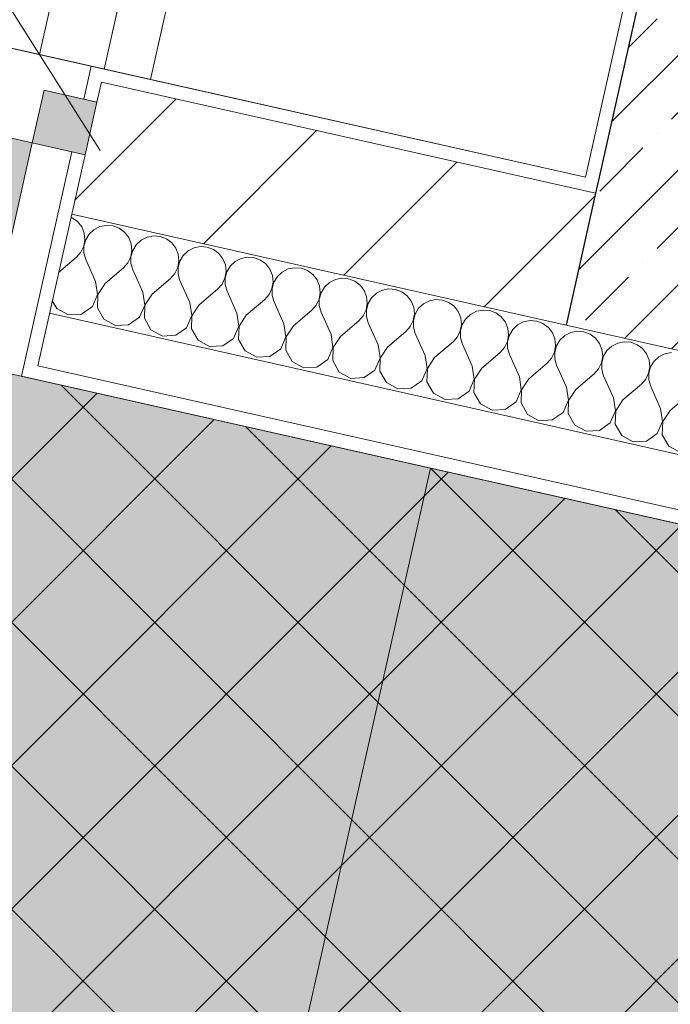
# Model space of a CAD drawing. Header units: millimetres. Extents: x -6990425 to -6520160, y 6117771 to 6220266.
# Tile 38 of 115: x -6924534 to -6923571, y 6134496 to 6135952. Entities that reach past the tile are written whole.
import ezdxf

# ---------------------------------------------------------------- set-up
doc = ezdxf.new("R2010")
doc.units = ezdxf.units.MM
doc.header["$MEASUREMENT"] = 0
for name, color, linetype in [('S - МОП.АР', 7, 'Continuous'), ('АР-Стены_внешние_.АР', 7, 'Continuous'), ('АР-Стены_внутренние_пилоны.АР', 7, 'Continuous'), ('АР-Чертеж-Размеры.АР', 7, 'Continuous')]:
    doc.layers.add(name, color=color, linetype=linetype)
for name, color, linetype, lineweight in [('АР-вертикальная связь - Лестница.АР_Ном._пера__1', 7, 'Continuous', 0), ('АР-Разуклонка кровли_Ном._пера__120', 7, 'Continuous', 0), ('АР-Стены_внешние_.АР_Ном._пера__1', 7, 'Continuous', 30), ('АР-Стены_внутренние_пилоны.АР_Ном._пера__1', 7, 'Continuous', 30), ('АР-текст_наименование_Ном._пера__1', 7, 'Continuous', 0), ('Двери Archicad_Ном._пера__120', 7, 'Continuous', 0), ('Кровля_Ном._пера__101', 252, 'Continuous', 0), ('Кровля_Ном._пера__120', 7, 'Continuous', 0)]:
    doc.layers.add(name, color=color, linetype=linetype, lineweight=lineweight)
doc.styles.add('РЎР“Р•РќР•Р\xa0Р\x98Р\xa0_РЎРўР\x98Р›Р¬_2', font='GOTHIC.TTF')
doc.dimstyles.new('СГЕНЕРИР_СТИЛЬ__3', dxfattribs={"dimtxt": 150, "dimasz": 237.5, "dimexe": 0.18, "dimexo": 0.0625, "dimgap": 0, "dimtad": 1, "dimdec": 0, "dimzin": 0, "dimdsep": 46, "dimtxsty": 'РЎР“Р•РќР•Р\xa0Р\x98Р\xa0_РЎРўР\x98Р›Р¬_2', "dimblk": 'ARROWHEAD_6', "dimblk1": 'ARROWHEAD_6', "dimblk2": 'ARROWHEAD_6', "dimcen": 0.09, "dimse1": 1, "dimse2": 1, "dimclrd": 7, "dimclre": 7, "dimclrt": 7, "dimazin": 0, "dimtfac": 1, "dimtdec": 4, "dimtmove": 0, "dimatfit": 3, "dimfxl": 1, "dimtolj": 1, "dimtzin": 0, "dimarcsym": 0})
doc.dimstyles.new('СГЕНЕРИР_СТИЛЬ__6', dxfattribs={"dimtxt": 150, "dimasz": 237.5, "dimexe": 0.18, "dimexo": 0.0625, "dimgap": 0, "dimtad": 1, "dimdec": 0, "dimzin": 0, "dimdsep": 46, "dimtxsty": 'РЎР“Р•РќР•Р\xa0Р\x98Р\xa0_РЎРўР\x98Р›Р¬_2', "dimblk": 'ARROWHEAD_6', "dimblk1": 'ARROWHEAD_6', "dimblk2": 'ARROWHEAD_6', "dimcen": 0.09, "dimse1": 1, "dimse2": 1, "dimclrd": 7, "dimclre": 7, "dimclrt": 7, "dimazin": 0, "dimtfac": 1, "dimtdec": 4, "dimtmove": 2, "dimatfit": 3, "dimfxl": 1, "dimtolj": 1, "dimtzin": 0, "dimarcsym": 0})
doc.dimstyles.new('СГЕНЕРИР_СТИЛЬ__7', dxfattribs={"dimtxt": 0.18, "dimasz": 91.2, "dimexe": 0.18, "dimexo": 0.0625, "dimgap": 0, "dimtad": 0, "dimtih": 1, "dimtoh": 1, "dimdec": 4, "dimzin": 0, "dimdsep": 46, "dimcen": 0.09, "dimadec": 0, "dimazin": 0, "dimtfac": 1, "dimtdec": 4, "dimtmove": 0, "dimatfit": 3, "dimldrblk": 'ARROWHEAD_11', "dimfxl": 1, "dimtolj": 1, "dimtzin": 0, "dimarcsym": 0})
pattern_1 = [(45, (-6566190.34, 6562677.8), (-84.852814, 84.852814), []), (45, (-6566232.77, 6562720.22), (-84.852814, 84.852814), [90, -30, 0, -30])]
pattern_2 = [(45, (-6566190.34, 6563027.8), (-111.369318, 111.369318), [0, -105, 0, -157.5]), (110, (-6565840.34, 6563027.8), (148.001588, 53.868173), [0, -77, 0, -133])]

# ---------------------------------------------------------------- blocks, each defined once
blk = doc.blocks.new('Стена_44_5', base_point=(-7150519.9, 6138676.6))
at = {"layer": 'АР-Стены_внутренние_пилоны.АР', "linetype": 'Continuous', "lineweight": 0, "true_color": 0x000000}
h = blk.add_hatch(dxfattribs=at)
h.set_pattern_fill('ЖЕЛЕЗОБЕТОН__PROJECT__0005', color=18, style=0, pattern_type=2)
h.set_pattern_definition(pattern_1)
h.paths.add_polyline_path([(-7151092.5, 6135670.7), (-7150422.4, 6138654.7), (-7150617.5, 6138698.5), (-7151287.7, 6135714.6)])
h = blk.add_hatch(dxfattribs=at)
h.set_pattern_fill('ШТУКАТУРКА__ГИПС_01_0005', color=18, style=0, pattern_type=2)
h.set_pattern_definition(pattern_2)
h.paths.add_polyline_path([(-7150685.2, 6138488.2), (-7151307.2, 6135719), (-7151287.7, 6135714.6), (-7150665.7, 6138483.9)])
h = blk.add_hatch(dxfattribs=at)
h.set_pattern_fill('ЖЕЛЕЗОБЕТОН__PROJECT__0005', color=18, style=0, pattern_type=2)
h.set_pattern_definition(pattern_1)
h.paths.add_polyline_path([(-7151092.5, 6135670.7), (-7151287.7, 6135714.6), (-7151292.1, 6135695.1), (-7151096.9, 6135651.2)])
h = blk.add_hatch(dxfattribs=at)
h.set_pattern_fill('ЖЕЛЕЗОБЕТОН__PROJECT__0005', color=18, style=0, pattern_type=2)
h.set_pattern_definition(pattern_1)
h.paths.add_polyline_path([(-7151096.9, 6135651.2), (-7151292.1, 6135695.1), (-7151335.9, 6135499.9), (-7151140.8, 6135456.1)])
at = {"layer": 'АР-Стены_внешние_.АР_Ном._пера__1', "color": 7, "linetype": 'Continuous', "lineweight": 30}
for p, q in [((-7151287.7, 6135714.6), (-7151292.1, 6135695.1)), ((-7151292.1, 6135695.1), (-7151335.9, 6135499.9))]:
    blk.add_line(p, q, dxfattribs=at)
at = {"layer": 'АР-Стены_внешние_.АР_Ном._пера__1', "color": 7, "linetype": 'Continuous', "lineweight": 15}
blk.add_line((-7151335.9, 6135499.9), (-7151140.8, 6135456.1), dxfattribs=at)
at = {"layer": 'АР-Стены_внутренние_пилоны.АР_Ном._пера__1', "color": 7, "linetype": 'Continuous', "lineweight": 30}
blk.add_line((-7150661.3, 6138503.4), (-7151287.7, 6135714.6), dxfattribs=at)
at = {"layer": 'АР-Стены_внутренние_пилоны.АР_Ном._пера__1', "color": 7, "linetype": 'Continuous', "lineweight": 0, "flags": 128}
blk.add_lwpolyline([(-7150685.2, 6138488.2), (-7151307.2, 6135719)], dxfattribs=at)
blk = doc.blocks.new('*X80', base_point=(-6566190.3, 6562677.8))
at = {"layer": 'АР-Стены_внешние_.АР_Ном._пера__1', "color": 7, "linetype": 'Continuous', "lineweight": 0}
for p, q in [((-7152066.9, 6135659), (-7152068.7, 6135659.7)), ((-7152059, 6135653.2), (-7152066.9, 6135659)), ((-7152052.9, 6135645.4), (-7152059, 6135653.2)), ((-7152049.3, 6135636.2), (-7152052.9, 6135645.4)), ((-7152048.2, 6135626.4), (-7152049.3, 6135636.2)), ((-7152034.7, 6135641.3), (-7152041.9, 6135634.6)), ((-7152025.9, 6135645.8), (-7152034.7, 6135641.3)), ((-7152016.2, 6135647.7), (-7152025.9, 6135645.8)), ((-7152006.4, 6135646.9), (-7152016.2, 6135647.7)), ((-7151997.2, 6135643.4), (-7152006.4, 6135646.9)), ((-7151989.3, 6135637.5), (-7151997.2, 6135643.4)), ((-7151983.2, 6135629.7), (-7151989.3, 6135637.5)), ((-7152049.9, 6135616.7), (-7152048.2, 6135626.4)), ((-7152047, 6135626.2), (-7152049.7, 6135616.7)), ((-7152041.9, 6135634.6), (-7152047, 6135626.2)), ((-7151979.6, 6135620.6), (-7151983.2, 6135629.7)), ((-7151978.6, 6135610.8), (-7151979.6, 6135620.6)), ((-7151965, 6135625.6), (-7151972.2, 6135618.9)), ((-7151956.2, 6135630.1), (-7151965, 6135625.6)), ((-7151946.5, 6135632), (-7151956.2, 6135630.1)), ((-7151936.7, 6135631.2), (-7151946.5, 6135632)), ((-7151927.5, 6135627.7), (-7151936.7, 6135631.2)), ((-7151919.6, 6135621.9), (-7151927.5, 6135627.7)), ((-7151913.6, 6135614.1), (-7151919.6, 6135621.9)), ((-7152060.8, 6135600.5), (-7152054.2, 6135607.9)), ((-7152054.2, 6135607.9), (-7152049.9, 6135616.7)), ((-7152049.7, 6135616.7), (-7152049.6, 6135606.8)), ((-7152049.6, 6135606.8), (-7152046.8, 6135597.4)), ((-7151980.2, 6135601.1), (-7151978.6, 6135610.8)), ((-7151977.3, 6135610.5), (-7151980, 6135601)), ((-7151972.2, 6135618.9), (-7151977.3, 6135610.5)), ((-7151909.9, 6135604.9), (-7151913.6, 6135614.1)), ((-7151895.3, 6135610), (-7151902.5, 6135603.3)), ((-7151886.5, 6135614.5), (-7151895.3, 6135610)), ((-7151876.9, 6135616.4), (-7151886.5, 6135614.5)), ((-7151867, 6135615.6), (-7151876.9, 6135616.4)), ((-7151857.8, 6135612.1), (-7151867, 6135615.6)), ((-7151849.9, 6135606.2), (-7151857.8, 6135612.1)), ((-7151843.9, 6135598.4), (-7151849.9, 6135606.2)), ((-7152087, 6135578.1), (-7152060.8, 6135600.5)), ((-7152032.2, 6135564.8), (-7152046.8, 6135597.4)), ((-7151991.1, 6135584.8), (-7151984.5, 6135592.2)), ((-7151984.5, 6135592.2), (-7151980.2, 6135601.1)), ((-7151980, 6135601), (-7151979.9, 6135591.2)), ((-7151910.6, 6135585.4), (-7151908.9, 6135595.1)), ((-7151907.6, 6135594.9), (-7151910.3, 6135585.4)), ((-7151908.9, 6135595.1), (-7151909.9, 6135604.9)), ((-7151902.5, 6135603.3), (-7151907.6, 6135594.9)), ((-7151840.2, 6135589.3), (-7151843.9, 6135598.4)), ((-7151825.6, 6135594.3), (-7151832.8, 6135587.6)), ((-7151816.8, 6135598.8), (-7151825.6, 6135594.3)), ((-7151807.2, 6135600.7), (-7151816.8, 6135598.8)), ((-7151797.3, 6135599.9), (-7151807.2, 6135600.7)), ((-7151788.1, 6135596.4), (-7151797.3, 6135599.9)), ((-7151780.2, 6135590.6), (-7151788.1, 6135596.4)), ((-7152018.2, 6135561.7), (-7151991.1, 6135584.8)), ((-7151979.9, 6135591.2), (-7151977.1, 6135581.7)), ((-7151962.5, 6135549.1), (-7151977.1, 6135581.7)), ((-7151914.8, 6135576.6), (-7151910.6, 6135585.4)), ((-7151910.3, 6135585.4), (-7151910.2, 6135575.5)), ((-7151840.9, 6135569.8), (-7151839.2, 6135579.5)), ((-7151838, 6135579.2), (-7151840.6, 6135569.7)), ((-7151839.2, 6135579.5), (-7151840.2, 6135589.3)), ((-7151832.8, 6135587.6), (-7151838, 6135579.2)), ((-7151774.2, 6135582.8), (-7151780.2, 6135590.6)), ((-7151770.5, 6135573.6), (-7151774.2, 6135582.8)), ((-7151755.9, 6135578.7), (-7151763.1, 6135572)), ((-7151747.1, 6135583.2), (-7151755.9, 6135578.7)), ((-7151737.5, 6135585.1), (-7151747.1, 6135583.2)), ((-7151727.6, 6135584.2), (-7151737.5, 6135585.1)), ((-7151718.4, 6135580.8), (-7151727.6, 6135584.2)), ((-7151710.5, 6135574.9), (-7151718.4, 6135580.8)), ((-7152029.3, 6135545.5), (-7152032.2, 6135564.8)), ((-7151948.5, 6135546), (-7151921.4, 6135569.2)), ((-7151921.4, 6135569.2), (-7151914.8, 6135576.6)), ((-7151910.2, 6135575.5), (-7151907.4, 6135566.1)), ((-7151892.8, 6135533.5), (-7151907.4, 6135566.1)), ((-7151845.1, 6135560.9), (-7151840.9, 6135569.8)), ((-7151840.6, 6135569.7), (-7151840.5, 6135559.9)), ((-7151771.2, 6135554.1), (-7151769.5, 6135563.8)), ((-7151768.3, 6135563.6), (-7151770.9, 6135554.1)), ((-7151769.5, 6135563.8), (-7151770.5, 6135573.6)), ((-7151763.1, 6135572), (-7151768.3, 6135563.6)), ((-7151704.5, 6135567.1), (-7151710.5, 6135574.9)), ((-7151700.8, 6135558), (-7151704.5, 6135567.1)), ((-7151686.2, 6135563), (-7151693.5, 6135556.3)), ((-7151677.4, 6135567.5), (-7151686.2, 6135563)), ((-7151667.8, 6135569.4), (-7151677.4, 6135567.5)), ((-7151658, 6135568.6), (-7151667.8, 6135569.4)), ((-7151648.7, 6135565.1), (-7151658, 6135568.6)), ((-7151640.8, 6135559.3), (-7151648.7, 6135565.1)), ((-7152018.2, 6135561.7), (-7152029.1, 6135545.4)), ((-7151959.6, 6135529.8), (-7151962.5, 6135549.1)), ((-7151878.8, 6135530.4), (-7151851.7, 6135553.5)), ((-7151851.7, 6135553.5), (-7151845.1, 6135560.9)), ((-7151840.5, 6135559.9), (-7151837.7, 6135550.4)), ((-7151823.1, 6135517.8), (-7151837.7, 6135550.4)), ((-7151775.4, 6135545.3), (-7151771.2, 6135554.1)), ((-7151770.9, 6135554.1), (-7151770.8, 6135544.2)), ((-7151701.5, 6135538.5), (-7151699.8, 6135548.2)), ((-7151698.6, 6135547.9), (-7151701.2, 6135538.4)), ((-7151699.8, 6135548.2), (-7151700.8, 6135558)), ((-7151693.5, 6135556.3), (-7151698.6, 6135547.9)), ((-7151634.8, 6135551.5), (-7151640.8, 6135559.3)), ((-7151631.1, 6135542.3), (-7151634.8, 6135551.5)), ((-7151607.8, 6135551.9), (-7151616.5, 6135547.4)), ((-7151598.1, 6135553.8), (-7151607.8, 6135551.9)), ((-7151588.3, 6135552.9), (-7151598.1, 6135553.8)), ((-7151579, 6135549.5), (-7151588.3, 6135552.9)), ((-7151571.1, 6135543.6), (-7151579, 6135549.5)), ((-7152096.4, 6135536.3), (-7152089.7, 6135524.6)), ((-7152037.1, 6135527.6), (-7152029.3, 6135545.5)), ((-7152029.1, 6135545.4), (-7152029.7, 6135525.9)), ((-7151948.5, 6135546), (-7151959.4, 6135529.8)), ((-7151890, 6135514.2), (-7151892.8, 6135533.5)), ((-7151809.2, 6135514.7), (-7151782, 6135537.9)), ((-7151782, 6135537.9), (-7151775.4, 6135545.3)), ((-7151770.8, 6135544.2), (-7151768, 6135534.8)), ((-7151753.4, 6135502.2), (-7151768, 6135534.8)), ((-7151705.8, 6135529.6), (-7151701.5, 6135538.5)), ((-7151701.2, 6135538.4), (-7151701.1, 6135528.6)), ((-7151630.1, 6135532.5), (-7151631.1, 6135542.3)), ((-7151623.8, 6135540.7), (-7151628.9, 6135532.3)), ((-7151616.5, 6135547.4), (-7151623.8, 6135540.7)), ((-7151565.1, 6135535.8), (-7151571.1, 6135543.6)), ((-7151561.4, 6135526.7), (-7151565.1, 6135535.8)), ((-7151538.1, 6135536.2), (-7151546.8, 6135531.7)), ((-7151528.4, 6135538.1), (-7151538.1, 6135536.2)), ((-7151518.6, 6135537.3), (-7151528.4, 6135538.1)), ((-7151509.3, 6135533.8), (-7151518.6, 6135537.3)), ((-7151501.4, 6135528), (-7151509.3, 6135533.8)), ((-7152089.7, 6135524.6), (-7152072.6, 6135515.3)), ((-7152053.1, 6135516.4), (-7152037.1, 6135527.6)), ((-7152029.7, 6135525.9), (-7152020, 6135509)), ((-7151967.4, 6135511.9), (-7151959.6, 6135529.8)), ((-7151959.4, 6135529.8), (-7151960, 6135510.3)), ((-7151878.8, 6135530.4), (-7151889.7, 6135514.1)), ((-7151739.5, 6135499.1), (-7151712.3, 6135522.2)), ((-7151712.3, 6135522.2), (-7151705.8, 6135529.6)), ((-7151701.1, 6135528.6), (-7151698.4, 6135519.1)), ((-7151683.7, 6135486.5), (-7151698.4, 6135519.1)), ((-7151636.1, 6135514), (-7151631.8, 6135522.8)), ((-7151631.8, 6135522.8), (-7151630.1, 6135532.5)), ((-7151628.9, 6135532.3), (-7151631.5, 6135522.8)), ((-7151631.5, 6135522.8), (-7151631.4, 6135512.9)), ((-7151560.4, 6135516.9), (-7151561.4, 6135526.7)), ((-7151554.1, 6135525), (-7151559.2, 6135516.6)), ((-7151546.8, 6135531.7), (-7151554.1, 6135525)), ((-7151495.4, 6135520.2), (-7151501.4, 6135528)), ((-7151491.7, 6135511), (-7151495.4, 6135520.2)), ((-7151468.4, 6135520.6), (-7151477.1, 6135516.1)), ((-7151458.7, 6135522.5), (-7151468.4, 6135520.6)), ((-7151448.9, 6135521.6), (-7151458.7, 6135522.5)), ((-7151439.7, 6135518.2), (-7151448.9, 6135521.6)), ((-7152072.6, 6135515.3), (-7152053.1, 6135516.4)), ((-7152020, 6135509), (-7152002.9, 6135499.6)), ((-7151983.4, 6135500.7), (-7151967.4, 6135511.9)), ((-7151960, 6135510.3), (-7151950.3, 6135493.3)), ((-7151897.7, 6135496.3), (-7151890, 6135514.2)), ((-7151889.7, 6135514.1), (-7151890.3, 6135494.6)), ((-7151820.3, 6135498.5), (-7151823.1, 6135517.8)), ((-7151809.2, 6135514.7), (-7151820, 6135498.5)), ((-7151669.8, 6135483.4), (-7151642.6, 6135506.6)), ((-7151642.6, 6135506.6), (-7151636.1, 6135514)), ((-7151631.4, 6135512.9), (-7151628.7, 6135503.5)), ((-7151566.4, 6135498.3), (-7151562.1, 6135507.2)), ((-7151562.1, 6135507.2), (-7151560.4, 6135516.9)), ((-7151559.2, 6135516.6), (-7151561.8, 6135507.1)), ((-7151561.8, 6135507.1), (-7151561.7, 6135497.3)), ((-7151490.7, 6135501.2), (-7151491.7, 6135511)), ((-7151484.4, 6135509.4), (-7151489.5, 6135501)), ((-7151477.1, 6135516.1), (-7151484.4, 6135509.4)), ((-7151431.7, 6135512.3), (-7151439.7, 6135518.2)), ((-7151425.7, 6135504.5), (-7151431.7, 6135512.3)), ((-7151422, 6135495.4), (-7151425.7, 6135504.5)), ((-7151398.7, 6135504.9), (-7151407.5, 6135500.4)), ((-7151389, 6135506.8), (-7151398.7, 6135504.9)), ((-7151379.2, 6135506), (-7151389, 6135506.8)), ((-7151370, 6135502.5), (-7151379.2, 6135506)), ((-7152002.9, 6135499.6), (-7151983.4, 6135500.7)), ((-7151950.3, 6135493.3), (-7151933.2, 6135484)), ((-7151913.7, 6135485.1), (-7151897.7, 6135496.3)), ((-7151890.3, 6135494.6), (-7151880.6, 6135477.7)), ((-7151828, 6135480.6), (-7151820.3, 6135498.5)), ((-7151820, 6135498.5), (-7151820.6, 6135479)), ((-7151750.6, 6135482.9), (-7151753.4, 6135502.2)), ((-7151739.5, 6135499.1), (-7151750.3, 6135482.8)), ((-7151614, 6135470.9), (-7151628.7, 6135503.5)), ((-7151600.1, 6135467.7), (-7151572.9, 6135490.9)), ((-7151572.9, 6135490.9), (-7151566.4, 6135498.3)), ((-7151561.7, 6135497.3), (-7151559, 6135487.8)), ((-7151496.7, 6135482.6), (-7151492.4, 6135491.5)), ((-7151492.4, 6135491.5), (-7151490.7, 6135501.2)), ((-7151489.5, 6135501), (-7151492.1, 6135491.5)), ((-7151492.1, 6135491.5), (-7151492, 6135481.6)), ((-7151421, 6135485.6), (-7151422, 6135495.4)), ((-7151414.7, 6135493.7), (-7151419.8, 6135485.3)), ((-7151407.5, 6135500.4), (-7151414.7, 6135493.7)), ((-7151362, 6135496.7), (-7151370, 6135502.5)), ((-7151356, 6135488.9), (-7151362, 6135496.7)), ((-7151319.3, 6135491.1), (-7151329, 6135489.2)), ((-7151309.5, 6135490.3), (-7151319.3, 6135491.1)), ((-7151300.3, 6135486.9), (-7151309.5, 6135490.3)), ((-7151933.2, 6135484), (-7151913.7, 6135485.1)), ((-7151880.6, 6135477.7), (-7151863.5, 6135468.3)), ((-7151844, 6135469.4), (-7151828, 6135480.6)), ((-7151820.6, 6135479), (-7151811, 6135462)), ((-7151758.3, 6135465), (-7151750.6, 6135482.9)), ((-7151750.3, 6135482.8), (-7151750.9, 6135463.3)), ((-7151680.9, 6135467.2), (-7151683.7, 6135486.5)), ((-7151669.8, 6135483.4), (-7151680.6, 6135467.2)), ((-7151544.3, 6135455.2), (-7151559, 6135487.8)), ((-7151530.4, 6135452.1), (-7151503.2, 6135475.3)), ((-7151503.2, 6135475.3), (-7151496.7, 6135482.6)), ((-7151492, 6135481.6), (-7151489.3, 6135472.1)), ((-7151427, 6135467), (-7151422.7, 6135475.9)), ((-7151422.7, 6135475.9), (-7151421, 6135485.6)), ((-7151419.8, 6135485.3), (-7151422.4, 6135475.8)), ((-7151422.4, 6135475.8), (-7151422.3, 6135466)), ((-7151352.3, 6135479.7), (-7151356, 6135488.9)), ((-7151351.3, 6135469.9), (-7151352.3, 6135479.7)), ((-7151345, 6135478.1), (-7151350.1, 6135469.7)), ((-7151337.8, 6135484.8), (-7151345, 6135478.1)), ((-7151329, 6135489.2), (-7151337.8, 6135484.8)), ((-7151292.3, 6135481), (-7151300.3, 6135486.9)), ((-7151286.3, 6135473.2), (-7151292.3, 6135481)), ((-7151249.6, 6135475.5), (-7151259.3, 6135473.6)), ((-7151239.8, 6135474.7), (-7151249.6, 6135475.5)), ((-7151863.5, 6135468.3), (-7151844, 6135469.4)), ((-7151811, 6135462), (-7151793.8, 6135452.7)), ((-7151774.3, 6135453.8), (-7151758.3, 6135465)), ((-7151750.9, 6135463.3), (-7151741.3, 6135446.4)), ((-7151688.6, 6135449.3), (-7151680.9, 6135467.2)), ((-7151680.6, 6135467.2), (-7151681.3, 6135447.6)), ((-7151611.2, 6135451.6), (-7151614, 6135470.9)), ((-7151600.1, 6135467.7), (-7151610.9, 6135451.5)), ((-7151474.6, 6135439.6), (-7151489.3, 6135472.1)), ((-7151433.5, 6135459.6), (-7151427, 6135467)), ((-7151422.3, 6135466), (-7151419.6, 6135456.5)), ((-7151353, 6135460.2), (-7151351.3, 6135469.9)), ((-7151350.1, 6135469.7), (-7151352.7, 6135460.2)), ((-7151282.7, 6135464.1), (-7151286.3, 6135473.2)), ((-7151281.6, 6135454.3), (-7151282.7, 6135464.1)), ((-7151275.3, 6135462.4), (-7151280.4, 6135454)), ((-7151268.1, 6135469.1), (-7151275.3, 6135462.4)), ((-7151259.3, 6135473.6), (-7151268.1, 6135469.1)), ((-7151230.6, 6135471.2), (-7151239.8, 6135474.7)), ((-7151222.7, 6135465.4), (-7151230.6, 6135471.2)), ((-7151216.6, 6135457.6), (-7151222.7, 6135465.4)), ((-7151793.8, 6135452.7), (-7151774.3, 6135453.8)), ((-7151741.3, 6135446.4), (-7151724.1, 6135437)), ((-7151704.6, 6135438.1), (-7151688.6, 6135449.3)), ((-7151681.3, 6135447.6), (-7151671.6, 6135430.7)), ((-7151618.9, 6135433.6), (-7151611.2, 6135451.6)), ((-7151610.9, 6135451.5), (-7151611.6, 6135432)), ((-7151541.5, 6135435.9), (-7151544.3, 6135455.2)), ((-7151530.4, 6135452.1), (-7151541.2, 6135435.9)), ((-7151460.7, 6135436.4), (-7151433.5, 6135459.6)), ((-7151404.9, 6135423.9), (-7151419.6, 6135456.5)), ((-7151363.8, 6135444), (-7151357.3, 6135451.3)), ((-7151357.3, 6135451.3), (-7151353, 6135460.2)), ((-7151352.7, 6135460.2), (-7151352.7, 6135450.3)), ((-7151352.7, 6135450.3), (-7151349.9, 6135440.8)), ((-7151283.3, 6135444.6), (-7151281.6, 6135454.3)), ((-7151280.4, 6135454), (-7151283, 6135444.5)), ((-7151213, 6135448.4), (-7151216.6, 6135457.6)), ((-7151211.9, 6135438.6), (-7151213, 6135448.4)), ((-7151205.6, 6135446.8), (-7151210.7, 6135438.3)), ((-7151198.4, 6135453.5), (-7151205.6, 6135446.8)), ((-7151189.6, 6135457.9), (-7151198.4, 6135453.5)), ((-7151179.9, 6135459.8), (-7151189.6, 6135457.9)), ((-7151724.1, 6135437), (-7151704.6, 6135438.1)), ((-7151634.9, 6135422.5), (-7151618.9, 6135433.6)), ((-7151611.6, 6135432), (-7151601.9, 6135415.1)), ((-7151549.2, 6135418), (-7151541.5, 6135435.9)), ((-7151541.2, 6135435.9), (-7151541.9, 6135416.3)), ((-7151471.8, 6135420.3), (-7151474.6, 6135439.6)), ((-7151460.7, 6135436.4), (-7151471.5, 6135420.2)), ((-7151391, 6135420.8), (-7151363.8, 6135444)), ((-7151335.2, 6135408.3), (-7151349.9, 6135440.8)), ((-7151294.1, 6135428.3), (-7151287.6, 6135435.7)), ((-7151287.6, 6135435.7), (-7151283.3, 6135444.6)), ((-7151283, 6135444.5), (-7151283, 6135434.6)), ((-7151283, 6135434.6), (-7151280.2, 6135425.2)), ((-7151213.6, 6135428.9), (-7151211.9, 6135438.6)), ((-7151210.7, 6135438.3), (-7151213.3, 6135428.8)), ((-7151671.6, 6135430.7), (-7151654.4, 6135421.4)), ((-7151654.4, 6135421.4), (-7151634.9, 6135422.5)), ((-7151565.2, 6135406.8), (-7151549.2, 6135418)), ((-7151479.5, 6135402.3), (-7151471.8, 6135420.3)), ((-7151471.5, 6135420.2), (-7151472.2, 6135400.7)), ((-7151402.1, 6135404.6), (-7151404.9, 6135423.9)), ((-7151391, 6135420.8), (-7151401.8, 6135404.5)), ((-7151321.3, 6135405.1), (-7151294.1, 6135428.3)), ((-7151265.6, 6135392.6), (-7151280.2, 6135425.2)), ((-7151224.4, 6135412.7), (-7151217.9, 6135420)), ((-7151217.9, 6135420), (-7151213.6, 6135428.9)), ((-7151213.3, 6135428.8), (-7151213.3, 6135419)), ((-7151213.3, 6135419), (-7151210.5, 6135409.5)), ((-7151601.9, 6135415.1), (-7151584.7, 6135405.7)), ((-7151584.7, 6135405.7), (-7151565.2, 6135406.8)), ((-7151541.9, 6135416.3), (-7151532.2, 6135399.4)), ((-7151495.5, 6135391.2), (-7151479.5, 6135402.3)), ((-7151409.8, 6135386.7), (-7151402.1, 6135404.6)), ((-7151401.8, 6135404.5), (-7151402.5, 6135385)), ((-7151332.4, 6135389), (-7151335.2, 6135408.3)), ((-7151321.3, 6135405.1), (-7151332.1, 6135388.9)), ((-7151251.6, 6135389.5), (-7151224.4, 6135412.7)), ((-7151195.9, 6135377), (-7151210.5, 6135409.5)), ((-7151532.2, 6135399.4), (-7151515, 6135390.1)), ((-7151515, 6135390.1), (-7151495.5, 6135391.2)), ((-7151472.2, 6135400.7), (-7151462.5, 6135383.7)), ((-7151340.2, 6135371), (-7151332.4, 6135389)), ((-7151332.1, 6135388.9), (-7151332.8, 6135369.4)), ((-7151262.7, 6135373.3), (-7151265.6, 6135392.6)), ((-7151251.6, 6135389.5), (-7151262.4, 6135373.2)), ((-7151181.9, 6135373.8), (-7151154.8, 6135397)), ((-7151462.5, 6135383.7), (-7151445.3, 6135374.4)), ((-7151445.3, 6135374.4), (-7151425.9, 6135375.5)), ((-7151425.9, 6135375.5), (-7151409.8, 6135386.7)), ((-7151402.5, 6135385), (-7151392.8, 6135368.1)), ((-7151270.5, 6135355.4), (-7151262.7, 6135373.3)), ((-7151262.4, 6135373.2), (-7151263.1, 6135353.7)), ((-7151193, 6135357.7), (-7151195.9, 6135377)), ((-7151181.9, 6135373.8), (-7151192.7, 6135357.6)), ((-7151392.8, 6135368.1), (-7151375.6, 6135358.8)), ((-7151375.6, 6135358.8), (-7151356.2, 6135359.9)), ((-7151356.2, 6135359.9), (-7151340.2, 6135371)), ((-7151332.8, 6135369.4), (-7151323.1, 6135352.4)), ((-7151323.1, 6135352.4), (-7151306, 6135343.1)), ((-7151306, 6135343.1), (-7151286.5, 6135344.2)), ((-7151286.5, 6135344.2), (-7151270.5, 6135355.4)), ((-7151263.1, 6135353.7), (-7151253.4, 6135336.8)), ((-7151200.8, 6135339.7), (-7151193, 6135357.7)), ((-7151192.7, 6135357.6), (-7151193.4, 6135338.1)), ((-7151253.4, 6135336.8), (-7151236.3, 6135327.5)), ((-7151216.8, 6135328.6), (-7151200.8, 6135339.7)), ((-7151193.4, 6135338.1), (-7151183.7, 6135321.1)), ((-7151236.3, 6135327.5), (-7151216.8, 6135328.6)), ((-7151183.7, 6135321.1), (-7151166.6, 6135311.8))]:
    blk.add_line(p, q, dxfattribs=at)
blk = doc.blocks.new('Металлическая Дверь 23[1]_5', base_point=(-6566190.3, 6562677.8))
at = {"layer": 'Двери Archicad_Ном._пера__120', "linetype": 'Continuous', "lineweight": 0, "true_color": 0xffffff}
for points in [[(-7152030.4, 6135830.1), (-7152108.4, 6135847.7), (-7152117.2, 6135808.6), (-7152126, 6135769.6), (-7152047.9, 6135752.1)], [(-7152364.8, 6134706.1), (-7152126, 6135769.6), (-7152165, 6135778.4), (-7152403.9, 6134714.9)]]:
    blk.add_hatch(color=7, dxfattribs=at).paths.add_polyline_path(points)
at = {"layer": 'Двери Archicad_Ном._пера__120', "color": 7, "linetype": 'Continuous', "lineweight": 0}
for p, q in [((-7152049.9, 6135834.5), (-7152038.9, 6135883.3)), ((-7152019.4, 6135878.9), (-7152038.9, 6135883.3)), ((-7152117.2, 6135808.6), (-7152108.4, 6135847.7)), ((-7152108.4, 6135847.7), (-7152030.4, 6135830.1)), ((-7152030.4, 6135830.1), (-7152047.9, 6135752.1)), ((-7152030.4, 6135830.1), (-7152047.9, 6135752.1)), ((-7152030.4, 6135830.1), (-7152047.9, 6135752.1)), ((-7152126, 6135769.6), (-7152117.2, 6135808.6)), ((-7152364.8, 6134706.1), (-7152126, 6135769.6)), ((-7152126, 6135769.6), (-7152165, 6135778.4)), ((-7152047.9, 6135752.1), (-7152126, 6135769.6)), ((-7152067.4, 6135756.5), (-7152141.9, 6135424.7)), ((-7152122.4, 6135420.3), (-7152141.9, 6135424.7))]:
    blk.add_line(p, q, dxfattribs=at)
blk = doc.blocks.new('Стена_45_5', base_point=(-7156465.7, 6136754.5))
at = {"layer": 'АР-Стены_внешние_.АР', "linetype": 'Continuous', "lineweight": 0, "true_color": 0x000000}
h = blk.add_hatch(dxfattribs=at)
h.set_pattern_fill('ШТУКАТУРКА__ГИПС_01_0005', color=18, style=0, pattern_type=2)
h.set_pattern_definition(pattern_2)
h.paths.add_polyline_path([(-7152038.9, 6135883.3), (-7152049.9, 6135834.5), (-7152030.4, 6135830.1), (-7152023.8, 6135859.4), (-7152019.4, 6135878.9)])
h = blk.add_hatch(dxfattribs=at)
h.set_pattern_fill('ШТУКАТУРКА__ГИПС_01_0005', color=18, style=0, pattern_type=2)
h.set_pattern_definition(pattern_2)
h.paths.add_polyline_path([(-7152023.8, 6135859.4), (-7151311.6, 6135699.4), (-7151307.2, 6135719), (-7152019.4, 6135878.9)])
h = blk.add_hatch(dxfattribs=at)
h.set_pattern_fill('БЛОКИ_БЕТОННЫЕ_ЭФФЕКТИВН_74', color=18, style=0, pattern_type=2)
h.set_pattern_definition([(45, (-6566190.34, 6562677.8), (-127.27922, 127.27922), [])])
h.paths.add_polyline_path([(-7152067.6, 6135664.3), (-7151335.9, 6135499.9), (-7151292.1, 6135695.1), (-7152023.8, 6135859.4), (-7152030.4, 6135830.1), (-7152047.9, 6135752.1)])
h = blk.add_hatch(dxfattribs=at)
h.set_pattern_fill('ШТУКАТУРКА__ГИПС_01_0005', color=18, style=0, pattern_type=2)
h.set_pattern_definition(pattern_2)
h.paths.add_polyline_path([(-7151287.7, 6135714.6), (-7151307.2, 6135719), (-7151311.6, 6135699.4), (-7151292.1, 6135695.1)])
at = {"layer": 'АР-Стены_внешние_.АР_Ном._пера__1', "color": 7, "linetype": 'Continuous', "lineweight": 0}
for p, q in [((-7152049.9, 6135834.5), (-7152038.9, 6135883.3)), ((-7152019.4, 6135878.9), (-7152038.9, 6135883.3)), ((-7152030.4, 6135830.1), (-7152049.9, 6135834.5)), ((-7152067.4, 6135756.5), (-7152141.9, 6135424.7)), ((-7152118, 6135439.9), (-7152047.9, 6135752.1)), ((-7152100.5, 6135517.9), (-7150929.7, 6135255)), ((-7152118, 6135439.9), (-7150947.2, 6135176.9)), ((-7152122.4, 6135420.3), (-7152141.9, 6135424.7))]:
    blk.add_line(p, q, dxfattribs=at)
at = {"layer": 'АР-Стены_внешние_.АР_Ном._пера__1', "color": 7, "linetype": 'Continuous', "lineweight": 15}
for p, q in [((-7152023.8, 6135859.4), (-7152030.4, 6135830.1)), ((-7151292.1, 6135695.1), (-7152023.8, 6135859.4)), ((-7152030.4, 6135830.1), (-7152047.9, 6135752.1)), ((-7152067.6, 6135664.3), (-7151335.9, 6135499.9)), ((-7151335.9, 6135499.9), (-7151140.8, 6135456.1))]:
    blk.add_line(p, q, dxfattribs=at)
at = {"layer": 'АР-Стены_внешние_.АР_Ном._пера__1', "color": 7, "linetype": 'Continuous', "lineweight": 30}
for p, q in [((-7151287.7, 6135714.6), (-7151292.1, 6135695.1)), ((-7151292.1, 6135695.1), (-7151335.9, 6135499.9))]:
    blk.add_line(p, q, dxfattribs=at)
at = {"layer": 'АР-Стены_внешние_.АР_Ном._пера__1', "color": 7, "linetype": 'Continuous', "lineweight": 0, "flags": 128}
for points in [[(-7151307.2, 6135719), (-7152019.4, 6135878.9)], [(-7152122.4, 6135420.3), (-7150951.6, 6135157.4)]]:
    blk.add_lwpolyline(points, dxfattribs=at)
at = {"layer": 'АР-Стены_внешние_.АР', "color": 7, "lineweight": 0}
blk.add_blockref('*X80', (-6566190.3, 6562677.8), dxfattribs=at)
at = {"layer": 'Двери Archicad_Ном._пера__120', "color": 7, "linetype": 'Continuous', "lineweight": 0}
blk.add_blockref('Металлическая Дверь 23[1]_5', (-6566190.3, 6562677.8), dxfattribs=at)
blk = doc.blocks.new('ARROWHEAD_6')
at = {"color": 0, "linetype": 'Continuous', "lineweight": 0}
for p, q in [((-0.5, -0.5), (0.5, 0.5)), ((0, 0), (-1, 0))]:
    blk.add_line(p, q, dxfattribs=at)
blk = doc.blocks.new('*D174', base_point=(-6566190.3, 6562677.8))
at = {"layer": 'Defpoints', "color": 0, "linetype": 'Continuous', "transparency": 16777216}
for p in [(-6931960.8, 6135658.4), (-6923770.4, 6135253.8), (-6926516.2, 6134435.6)]:
    blk.add_point(p, dxfattribs=at)
at = {"layer": 'АР-Чертеж-Размеры.АР', "color": 7, "linetype": 'Continuous', "lineweight": -2, "transparency": 16777216}
for p, q in [((-6926261.5, 6135569.9), (-6926317.6, 6135319.8)), ((-6926464.2, 6134667.3), (-6926411.1, 6134903.7))]:
    blk.add_line(p, q, dxfattribs=at)
at = {"layer": 'АР-Чертеж-Размеры.АР', "color": 7, "linetype": 'Continuous', "lineweight": -2, "transparency": 16777216, "xscale": 237.5, "yscale": 237.5, "zscale": 237.5}
for p, rotation in [((-6926209.4, 6135801.6), 77.34175371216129), ((-6926516.2, 6134435.6), 257.3417537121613)]:
    blk.add_blockref('ARROWHEAD_6', p, dxfattribs=dict(at, rotation=rotation))
at = {"layer": 'АР-Чертеж-Размеры.АР', "color": 7, "linetype": 'Continuous', "lineweight": 0, "transparency": 16777216, "insert": (-6926364.4, 6135111.7), "char_height": 150, "attachment_point": 5, "rotation": 77.3418, "style": 'РЎР“Р•РќР•Р\xa0Р\x98Р\xa0_РЎРўР\x98Р›Р¬_2'}
blk.add_mtext('\\A1;1400', dxfattribs=at)
blk = doc.blocks.new('*D190', base_point=(-6566190.3, 6562677.8))
at = {"layer": 'Defpoints', "color": 0, "linetype": 'Continuous', "transparency": 16777216}
for p in [(-6925354.6, 6137372.5), (-6924230.7, 6137120), (-6925628.5, 6136152.8)]:
    blk.add_point(p, dxfattribs=at)
at = {"layer": 'АР-Чертеж-Размеры.АР', "color": 7, "linetype": 'Continuous', "lineweight": -2, "transparency": 16777216}
blk.add_line((-6924452.6, 6136132.2), (-6924282.8, 6136888.3), dxfattribs=at)
at = {"layer": 'АР-Чертеж-Размеры.АР', "color": 7, "linetype": 'Continuous', "lineweight": -2, "transparency": 16777216, "xscale": 237.5, "yscale": 237.5, "zscale": 237.5}
for p, rotation in [((-6924230.7, 6137120), 77.34172327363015), ((-6924504.7, 6135900.4), 257.3417232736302)]:
    blk.add_blockref('ARROWHEAD_6', p, dxfattribs=dict(at, rotation=rotation))
at = {"layer": 'АР-Чертеж-Размеры.АР', "color": 7, "linetype": 'Continuous', "lineweight": 0, "transparency": 16777216, "insert": (-6924444.9, 6136809.6), "char_height": 150, "attachment_point": 5, "rotation": 77.3417, "style": 'РЎР“Р•РќР•Р\xa0Р\x98Р\xa0_РЎРўР\x98Р›Р¬_2'}
blk.add_mtext('\\A1;1250', dxfattribs=at)
blk = doc.blocks.new('*D192', base_point=(-6566190.3, 6562677.8))
at = {"layer": 'Defpoints', "color": 0, "linetype": 'Continuous', "transparency": 16777216}
for p in [(-6926688.8, 6139686.1), (-6926202.3, 6139576.8), (-6923896.7, 6135763.9)]:
    blk.add_point(p, dxfattribs=at)
at = {"layer": 'АР-Чертеж-Размеры.АР', "color": 7, "linetype": 'Continuous', "lineweight": -2, "transparency": 16777216}
for p, q in [((-6926740.9, 6139454.3), (-6926993.7, 6138328.6)), ((-6927341.3, 6136780.9), (-6927091.6, 6137893))]:
    blk.add_line(p, q, dxfattribs=at)
at = {"layer": 'АР-Чертеж-Размеры.АР', "color": 7, "linetype": 'Continuous', "lineweight": -2, "transparency": 16777216, "xscale": 237.5, "yscale": 237.5, "zscale": 237.5}
for p, rotation in [((-6926688.8, 6139686.1), 77.34175371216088), ((-6927393.4, 6136549.2), 257.3417537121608)]:
    blk.add_blockref('ARROWHEAD_6', p, dxfattribs=dict(at, rotation=rotation))
at = {"layer": 'АР-Чертеж-Размеры.АР', "color": 7, "linetype": 'Continuous', "lineweight": 0, "transparency": 16777216, "insert": (-6927042.6, 6138110.8), "char_height": 150, "attachment_point": 5, "rotation": 77.3418, "style": 'РЎР“Р•РќР•Р\xa0Р\x98Р\xa0_РЎРўР\x98Р›Р¬_2'}
blk.add_mtext('\\A1;3215', dxfattribs=at)
blk = doc.blocks.new('ARROWHEAD_11')
at = {"color": 0, "linetype": 'Continuous', "lineweight": 0}
blk.add_line((0, 0), (-1, 0), dxfattribs=at)
at = {"color": 0, "linetype": 'Continuous', "lineweight": 0, "const_width": 0.25, "flags": 128}
blk.add_lwpolyline([(-0.125, 0, 1), (0.125, 0, 1)], format="xyb", close=True, dxfattribs=at)

msp = doc.modelspace()

# ---------------------------------------------------------------- hatches: boundary and pattern name
at = {"layer": 'Кровля_Ном._пера__101', "linetype": 'Continuous', "lineweight": 0}
h = msp.add_hatch(dxfattribs=at)
h.set_pattern_fill('ПЕСОК_0005', color=252, style=0, pattern_type=2)
h.set_pattern_definition([(122.3417, (-6922964.9, 6137514.64), (191.0468, 120.9696), [0, -150.75, 0, -226.125]), (57.3417, (-6923455.2, 6137624.75), (-190.3755, 122.0232), [0, -110.55, 0, -190.95])])
h.paths.add_polyline_path([(-6936415.8, 6132113.6), (-6933031.3, 6147183.1), (-6929636, 6146420.5), (-6930089.6, 6144400.9), (-6927026, 6143712.8), (-6927767.7, 6140410.1), (-6927767.8, 6140410.1), (-6929426.3, 6140782.6), (-6930336.8, 6136728.6), (-6918609, 6134094.6), (-6917627.2, 6138465.8), (-6918212.9, 6138597.3), (-6917681.5, 6140963.2), (-6917173.1, 6143226.9), (-6913874.6, 6142486.1), (-6913672, 6143388.1), (-6910491.1, 6142673.7), (-6913993.8, 6127077.7)])
at = {"layer": 'Кровля_Ном._пера__120', "linetype": 'Continuous', "lineweight": 0}
h = msp.add_hatch(dxfattribs=at)
h.set_pattern_fill('НЕМЕТАЛЛИЧЕСКИЕ_МАТЕРИАЛ_5C', style=0, pattern_type=2)
h.set_pattern_definition([(45, (-6929637.76, 6135484.77), (-106.066, 106.066), []), (135, (-6929637.76, 6135484.77), (106.066, 106.066), [])])
h.paths.add_polyline_path([(-6915790.2, 6140210.5), (-6917540, 6132419.6), (-6931960.8, 6135658.4), (-6930436.7, 6142444.4), (-6927461.1, 6141776.1), (-6927767.7, 6140410.2), (-6929426.3, 6140782.6), (-6930336.8, 6136728.6), (-6918609, 6134094.6), (-6917627.2, 6138465.8), (-6918212.8, 6138597.3), (-6917751.4, 6140651)])

# ---------------------------------------------------------------- linework, layer by layer
at = {"layer": 'S - МОП.АР', "color": 254, "linetype": 'Continuous', "lineweight": 0, "true_color": 0xd1c7d6, "flags": 128}
msp.add_lwpolyline([(-6928711.8, 6136845.3), (-6923696.7, 6135719), (-6923074.7, 6138488.2), (-6925074.9, 6138937.4), (-6924992.4, 6139305), (-6929070.7, 6140221), (-6929479.4, 6138401.3), (-6928416, 6138162.5)], close=True, dxfattribs=at)
at = {"layer": 'АР-вертикальная связь - Лестница.АР_Ном._пера__1', "color": 7, "linetype": 'Continuous', "lineweight": 0}
for points in [[(-6924340.6, 6135863.6), (-6923935.2, 6137668.6), (-6924003.5, 6137684), (-6924408.9, 6135878.9)], [(-6925628.5, 6136152.8), (-6924408.9, 6135878.9), (-6924135, 6137098.5), (-6925354.6, 6137372.5)]]:
    msp.add_lwpolyline(points, close=True, dxfattribs=at)
at = {"layer": 'АР-Разуклонка кровли_Ном._пера__120', "color": 7, "linetype": 'Continuous', "lineweight": 0}
msp.add_lwpolyline([(-6925204.8, 6129595.7), (-6923926.2, 6135288.8)], dxfattribs=at)
at = {"layer": 'Кровля_Ном._пера__120', "color": 7, "linetype": 'Continuous', "lineweight": 0, "flags": 128}
for points in [[(-6936415.8, 6132113.6), (-6933031.3, 6147183.1), (-6929636, 6146420.5), (-6930089.6, 6144400.9), (-6927026, 6143712.8), (-6927767.7, 6140410.1), (-6927767.8, 6140410.1), (-6929426.3, 6140782.6), (-6930336.8, 6136728.6), (-6918609, 6134094.6), (-6917627.2, 6138465.8), (-6918212.9, 6138597.3), (-6917681.5, 6140963.2), (-6917173.1, 6143226.9), (-6913874.6, 6142486.1), (-6913672, 6143388.1), (-6910491.1, 6142673.7), (-6913993.8, 6127077.7)], [(-6915790.2, 6140210.5), (-6917540, 6132419.6), (-6931960.8, 6135658.4), (-6930436.7, 6142444.4), (-6927461.1, 6141776.1), (-6927767.7, 6140410.2), (-6929426.3, 6140782.6), (-6930336.8, 6136728.6), (-6918609, 6134094.6), (-6917627.2, 6138465.8), (-6918212.8, 6138597.3), (-6917751.4, 6140651)]]:
    msp.add_lwpolyline(points, close=True, dxfattribs=at)

# ---------------------------------------------------------------- block references
at = {"layer": 'АР-Стены_внешние_.АР', "color": 7, "lineweight": 0}
msp.add_blockref('Стена_45_5', (-6928855.2, 6136754.5), dxfattribs=at)
at = {"layer": 'АР-Стены_внутренние_пилоны.АР', "color": 7, "lineweight": 0}
msp.add_blockref('Стена_44_5', (-6922909.4, 6138676.6), dxfattribs=at)

# ---------------------------------------------------------------- dimensions: what is measured, and where the dimension line sits
at = {"layer": 'АР-Чертеж-Размеры.АР', "color": 7, "linetype": 'Continuous', "lineweight": 0}
for base, p1, p2, angle, dimstyle, picture, middle, turn in [((-6926688.8, 6139686.1), (-6923896.7, 6135763.9), (-6926202.3, 6139576.8), 77.3418, 'СГЕНЕРИР_СТИЛЬ__3', '*D192', (-6927042.6, 6138110.8), 77.3418), ((-6924230.7, 6137120), (-6925628.5, 6136152.8), (-6925354.6, 6137372.5), 77.3417, 'СГЕНЕРИР_СТИЛЬ__6', '*D190', (-6924444.9, 6136809.6), 77.3417), ((-6926516.2, 6134435.6), (-6923770.4, 6135253.8), (-6931960.8, 6135658.4), 257.3418, 'СГЕНЕРИР_СТИЛЬ__3', '*D174', (-6926364.4, 6135111.7), 77.3418)]:
    dim = msp.add_linear_dim(base=base, p1=p1, p2=p2, angle=angle, dimstyle=dimstyle, dxfattribs=at)
    dim.commit()
    dim.dimension.update_dxf_attribs({"geometry": picture, "text_midpoint": middle, "dimtype": 160, "text_rotation": turn})

# ---------------------------------------------------------------- leaders
at = {"layer": 'АР-текст_наименование_Ном._пера__1', "color": 7, "linetype": 'Continuous', "lineweight": 0, "annotation_type": 0, "has_hookline": 1, "hookline_direction": 0, "text_width": 4502.5, "horizontal_direction": (0.975691, -0.219152, 0)}
msp.add_leader([(-6929683.8, 6135313.9), (-6929912.4, 6134296.3), (-6926736.8, 6133583)], dimstyle='СГЕНЕРИР_СТИЛЬ__7', dxfattribs=at)

doc.saveas('drawing.dxf')
